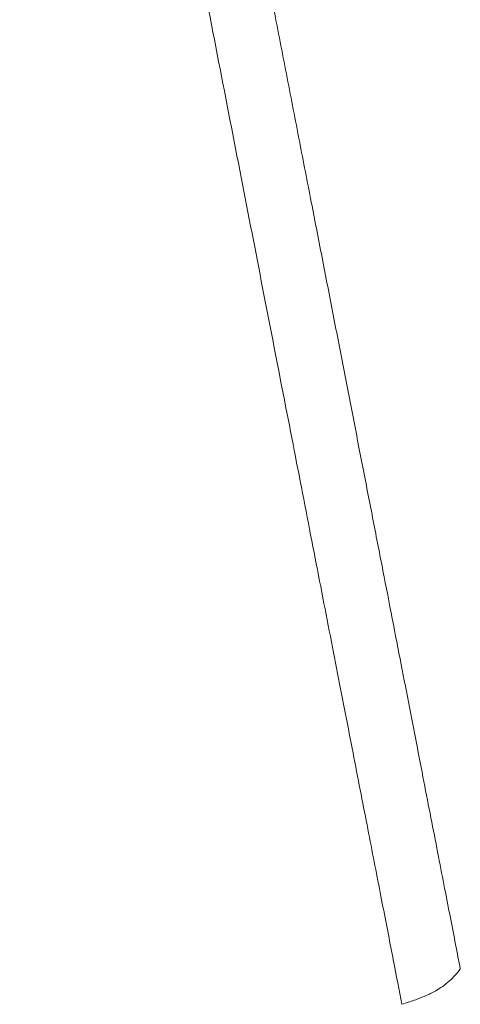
# Model space of a CAD drawing. Header units: millimetres. Extents: x 8 to 1465, y 12 to 1156.
# Tile 17 of 166: x 63 to 74, y 1033 to 1058. Entities that reach past the tile are written whole.
import ezdxf

# ---------------------------------------------------------------- set-up
doc = ezdxf.new("R2010")
doc.units = ezdxf.units.MM

msp = doc.modelspace()

# ---------------------------------------------------------------- linework, layer by layer
at = {"color": 252, "linetype": 'Continuous', "lineweight": 0}
for points, knots in [([(55.142, 1123.851), (55.146, 1123.829), (55.155, 1123.784), (55.225, 1123.423), (55.337, 1122.849), (55.493, 1122.043), (55.693, 1121.015), (55.935, 1119.769), (56.219, 1118.312), (56.542, 1116.65), (56.903, 1114.792), (57.3, 1112.748), (57.732, 1110.527), (58.196, 1108.141), (58.689, 1105.601), (59.21, 1102.921), (59.756, 1100.114), (60.324, 1097.193), (60.91, 1094.174), (61.513, 1091.072), (62.13, 1087.902), (62.756, 1084.68), (63.389, 1081.422), (64.026, 1078.145), (64.664, 1074.865), (65.299, 1071.598), (65.928, 1068.361), (66.548, 1065.17), (67.157, 1062.041), (67.75, 1058.99), (68.325, 1056.032), (68.879, 1053.181), (69.409, 1050.453), (69.913, 1047.861), (70.388, 1045.417), (70.832, 1043.134), (71.242, 1041.024), (71.616, 1039.097), (71.954, 1037.362), (72.251, 1035.832), (72.511, 1034.496), (72.648, 1033.788), (72.717, 1033.435)], [0, 0, 0, 0, 0.025, 0.05, 0.075, 0.1, 0.125, 0.15, 0.175, 0.2, 0.225, 0.25, 0.275, 0.3, 0.325, 0.35, 0.375, 0.4, 0.425, 0.45, 0.475, 0.5, 0.525, 0.55, 0.575, 0.6, 0.625, 0.65, 0.675, 0.7, 0.725, 0.75, 0.775, 0.8, 0.825, 0.85, 0.875, 0.9, 0.925, 0.95, 0.975, 1, 1, 1, 1]), ([(74.174, 1034.324), (74.136, 1034.521), (74.059, 1034.914), (73.928, 1035.587), (73.786, 1036.318), (73.631, 1037.114), (73.465, 1037.967), (73.289, 1038.872), (73.104, 1039.83), (72.907, 1040.843), (72.698, 1041.916), (72.478, 1043.051), (72.246, 1044.246), (72.003, 1045.492), (71.752, 1046.787), (71.492, 1048.122), (71.226, 1049.493), (70.953, 1050.898), (70.672, 1052.342), (70.382, 1053.832), (70.084, 1055.368), (69.777, 1056.947), (69.464, 1058.558), (69.145, 1060.198), (68.822, 1061.857), (68.497, 1063.53), (68.17, 1065.214), (67.838, 1066.918), (67.502, 1068.649), (67.161, 1070.405), (66.815, 1072.183), (66.468, 1073.97), (66.12, 1075.761), (65.773, 1077.544), (65.429, 1079.316), (65.087, 1081.073), (64.747, 1082.823), (64.406, 1084.574), (64.067, 1086.322), (63.728, 1088.066), (63.392, 1089.791), (63.061, 1091.496), (62.736, 1093.169), (62.417, 1094.807), (62.106, 1096.41), (61.8, 1097.984), (61.498, 1099.537), (61.201, 1101.065), (60.909, 1102.567), (60.625, 1104.03), (60.348, 1105.451), (60.082, 1106.819), (59.827, 1108.135), (59.582, 1109.395), (59.346, 1110.608), (59.118, 1111.778), (58.9, 1112.903), (58.691, 1113.98), (58.492, 1114.999), (58.306, 1115.96), (58.132, 1116.855), (57.971, 1117.684), (57.822, 1118.447), (57.686, 1119.147), (57.562, 1119.788), (57.449, 1120.366), (57.349, 1120.88), (57.263, 1121.326), (57.189, 1121.704), (57.129, 1122.012), (57.083, 1122.251), (57.05, 1122.419), (57.029, 1122.526), (57.027, 1122.539), (57.026, 1122.545)], [0, 0, 0, 0, 0.013945, 0.02789, 0.041835, 0.055781, 0.069728, 0.083426, 0.097126, 0.110826, 0.124528, 0.138481, 0.152437, 0.166395, 0.180356, 0.194319, 0.208035, 0.221754, 0.235476, 0.249202, 0.263181, 0.277165, 0.291153, 0.305146, 0.319147, 0.332905, 0.346672, 0.360448, 0.374234, 0.388281, 0.402337, 0.416398, 0.430461, 0.444524, 0.458331, 0.472132, 0.485923, 0.499702, 0.513718, 0.527724, 0.541722, 0.555714, 0.569704, 0.583443, 0.597184, 0.610928, 0.624677, 0.638684, 0.652696, 0.666713, 0.680732, 0.694752, 0.708523, 0.722296, 0.73607, 0.749845, 0.763872, 0.777899, 0.791927, 0.805955, 0.819984, 0.833763, 0.847543, 0.861323, 0.875104, 0.88909, 0.903078, 0.917066, 0.931055, 0.945045, 0.958784, 0.972523, 0.986262, 1, 1, 1, 1]), ([(72.717, 1033.435), (72.82, 1033.467), (73.018, 1033.531), (73.3, 1033.64), (73.538, 1033.755), (73.735, 1033.878), (73.898, 1034.006), (74.047, 1034.153), (74.131, 1034.267), (74.174, 1034.324)], [0, 0, 0, 0, 0.192321, 0.37027, 0.535499, 0.653014, 0.767423, 0.881804, 1, 1, 1, 1])]:
    msp.add_open_spline(points, degree=3, knots=knots, dxfattribs=at)

doc.saveas('drawing.dxf')
